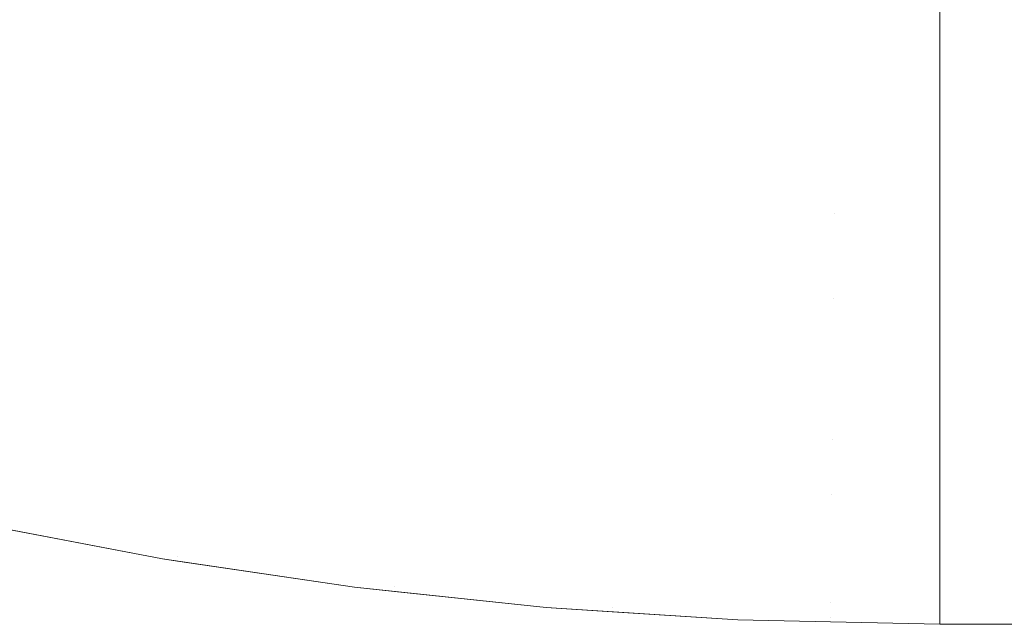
# Model space of a CAD drawing. Header units: centimetres. Extents: x -17.1 to 18.2, y 4.2 to 6.
# Tile 16 of 256: x -17.02903 to -17.0197, y 4.20021 to 4.20594. Entities that reach past the tile are written whole.
import ezdxf

# ---------------------------------------------------------------- set-up
doc = ezdxf.new("R2010")
doc.units = ezdxf.units.CM
doc.header["$LTSCALE"] = 2.54
doc.layers.add('Lucido design-1', color=7, linetype='Continuous')

# ---------------------------------------------------------------- blocks, each defined once
blk = doc.blocks.new('Gruppo-3-1')
at = {"color": 7, "linetype": 'Continuous', "lineweight": 9}
for points, invisible_edges in [([(-17.0291344, 4.2059155, -2276.2916647), (-17.0281618, 4.2057196, -2276.2916647), (-17.0280817, 4.2066842, -2276.2887813), (-17.0290443, 4.2068781, -2276.2887813)], 15), ([(-17.0290443, 4.2068781, -2276.9555586), (-17.0280817, 4.2066842, -2276.9555586), (-17.0281618, 4.2057196, -2276.9526752), (-17.0291344, 4.2059155, -2276.9526752)], 15), ([(-17.0271162, 4.2065128, -2276.2887813), (-17.0280817, 4.2066842, -2276.2887813), (-17.0281618, 4.2057196, -2276.2916647), (-17.0271864, 4.2055464, -2276.2916647)], 15), ([(-17.0271864, 4.2055464, -2276.9526752), (-17.0281618, 4.2057196, -2276.9526752), (-17.0280817, 4.2066842, -2276.9555586), (-17.0271162, 4.2065128, -2276.9555586)], 15), ([(-17.0271864, 4.2055464, -2276.2916647), (-17.0262085, 4.205396, -2276.2916647), (-17.0261483, 4.206364, -2276.2887813), (-17.0271162, 4.2065128, -2276.2887813)], 15), ([(-17.0271162, 4.2065128, -2276.9555586), (-17.0261483, 4.206364, -2276.9555586), (-17.0262085, 4.205396, -2276.9526752), (-17.0271864, 4.2055464, -2276.9526752)], 15), ([(-17.0251783, 4.2062379, -2276.2887813), (-17.0261483, 4.206364, -2276.2887813), (-17.0262085, 4.205396, -2276.2916647), (-17.0252285, 4.2052686, -2276.2916647)], 15), ([(-17.0252285, 4.2052686, -2276.9526752), (-17.0262085, 4.205396, -2276.9526752), (-17.0261483, 4.206364, -2276.9555586), (-17.0251783, 4.2062379, -2276.9555586)], 15), ([(-17.0252285, 4.2052686, -2276.2916647), (-17.0242467, 4.2051643, -2276.2916647), (-17.0242065, 4.2061346, -2276.2887813), (-17.0251783, 4.2062379, -2276.2887813)], 15), ([(-17.0251783, 4.2062379, -2276.9555586), (-17.0242065, 4.2061346, -2276.9555586), (-17.0242467, 4.2051643, -2276.9526752), (-17.0252285, 4.2052686, -2276.9526752)], 15), ([(-17.0212939, 4.2049901, -2276.2916647), (-17.0203085, 4.2048403, -2276.2920994), (-17.0203085, 4.2062427, -2276.287968), (-17.0212839, 4.2059622, -2276.2887813)], 13), ([(-17.0212839, 4.2059622, -2276.9555586), (-17.0203085, 4.2062427, -2276.956372), (-17.0203085, 4.2048403, -2276.9522405), (-17.0212939, 4.2049901, -2276.9526752)], 13), ([(-17.0203085, 4.2048403, -2276.2920994), (18.1472337, 4.2048403, -2276.2920994), (18.1472337, 4.2062427, -2276.287968), (-17.0203085, 4.2062427, -2276.287968)], 5), ([(18.1472337, 4.2048403, -2276.9522405), (-17.0203085, 4.2048403, -2276.9522405), (-17.0203085, 4.2062427, -2276.956372), (18.1472337, 4.2062427, -2276.956372)], 5), ([(-17.0232332, 4.2060542, -2276.2887813), (-17.0242065, 4.2061346, -2276.2887813), (-17.0242467, 4.2051643, -2276.2916647), (-17.0232634, 4.205083, -2276.2916647)], 15), ([(-17.0232634, 4.205083, -2276.9526752), (-17.0242467, 4.2051643, -2276.9526752), (-17.0242065, 4.2061346, -2276.9555586), (-17.0232332, 4.2060542, -2276.9555586)], 15), ([(-17.0232634, 4.205083, -2276.2916647), (-17.022279, 4.2050249, -2276.2916647), (-17.0222589, 4.2059967, -2276.2887813), (-17.0232332, 4.2060542, -2276.2887813)], 15), ([(-17.0232332, 4.2060542, -2276.9555586), (-17.0222589, 4.2059967, -2276.9555586), (-17.022279, 4.2050249, -2276.9526752), (-17.0232634, 4.205083, -2276.9526752)], 15), ([(-17.0212839, 4.2059622, -2276.2887813), (-17.0222589, 4.2059967, -2276.2887813), (-17.022279, 4.2050249, -2276.2916647), (-17.0212939, 4.2049901, -2276.2916647)], 15), ([(-17.0212939, 4.2049901, -2276.9526752), (-17.022279, 4.2050249, -2276.9526752), (-17.0222589, 4.2059967, -2276.9555586), (-17.0212839, 4.2059622, -2276.9555586)], 15), ([(-17.0292167, 4.2050361, -2276.2945904), (-17.0282351, 4.2048384, -2276.2945904), (-17.0281618, 4.2057196, -2276.2916647), (-17.0291344, 4.2059155, -2276.2916647)], 15), ([(-17.0291344, 4.2059155, -2276.9526752), (-17.0281618, 4.2057196, -2276.9526752), (-17.0282351, 4.2048384, -2276.9497496), (-17.0292167, 4.2050361, -2276.9497496)], 15), ([(-17.0271864, 4.2055464, -2276.2916647), (-17.0281618, 4.2057196, -2276.2916647), (-17.0282351, 4.2048384, -2276.2945904), (-17.0272506, 4.2046636, -2276.2945904)], 15), ([(-17.0272506, 4.2046636, -2276.9497496), (-17.0282351, 4.2048384, -2276.9497496), (-17.0281618, 4.2057196, -2276.9526752), (-17.0271864, 4.2055464, -2276.9526752)], 15), ([(-17.0272506, 4.2046636, -2276.2945904), (-17.0262636, 4.2045119, -2276.2945904), (-17.0262085, 4.205396, -2276.2916647), (-17.0271864, 4.2055464, -2276.2916647)], 15), ([(-17.0271864, 4.2055464, -2276.9526752), (-17.0262085, 4.205396, -2276.9526752), (-17.0262636, 4.2045119, -2276.9497496), (-17.0272506, 4.2046636, -2276.9497496)], 15), ([(-17.0252285, 4.2052686, -2276.2916647), (-17.0262085, 4.205396, -2276.2916647), (-17.0262636, 4.2045119, -2276.2945904), (-17.0252744, 4.2043833, -2276.2945904)], 15), ([(-17.0252744, 4.2043833, -2276.9497496), (-17.0262636, 4.2045119, -2276.9497496), (-17.0262085, 4.205396, -2276.9526752), (-17.0252285, 4.2052686, -2276.9526752)], 15), ([(-17.0252744, 4.2043833, -2276.2945904), (-17.0242834, 4.2042779, -2276.2945904), (-17.0242467, 4.2051643, -2276.2916647), (-17.0252285, 4.2052686, -2276.2916647)], 15), ([(-17.0252285, 4.2052686, -2276.9526752), (-17.0242467, 4.2051643, -2276.9526752), (-17.0242834, 4.2042779, -2276.9497496), (-17.0252744, 4.2043833, -2276.9497496)], 15), ([(-17.0232634, 4.205083, -2276.2916647), (-17.0242467, 4.2051643, -2276.2916647), (-17.0242834, 4.2042779, -2276.2945904), (-17.0232909, 4.2041959, -2276.2945904)], 15), ([(-17.0232909, 4.2041959, -2276.9497496), (-17.0242834, 4.2042779, -2276.9497496), (-17.0242467, 4.2051643, -2276.9526752), (-17.0232634, 4.205083, -2276.9526752)], 15), ([(-17.029291, 4.2042426, -2276.2975546), (-17.0283012, 4.2040432, -2276.2975546), (-17.0282351, 4.2048384, -2276.2945904), (-17.0292167, 4.2050361, -2276.2945904)], 15), ([(-17.0292167, 4.2050361, -2276.9497496), (-17.0282351, 4.2048384, -2276.9497496), (-17.0283012, 4.2040432, -2276.9467854), (-17.029291, 4.2042426, -2276.9467854)], 15), ([(-17.0232909, 4.2041959, -2276.2945904), (-17.0222974, 4.2041373, -2276.2945904), (-17.022279, 4.2050249, -2276.2916647), (-17.0232634, 4.205083, -2276.2916647)], 15), ([(-17.0232634, 4.205083, -2276.9526752), (-17.022279, 4.2050249, -2276.9526752), (-17.0222974, 4.2041373, -2276.9497496), (-17.0232909, 4.2041959, -2276.9497496)], 15), ([(-17.0212939, 4.2049901, -2276.2916647), (-17.022279, 4.2050249, -2276.2916647), (-17.0222974, 4.2041373, -2276.2945904), (-17.0213031, 4.2041021, -2276.2945904)], 15), ([(-17.0213031, 4.2041021, -2276.9497496), (-17.0222974, 4.2041373, -2276.9497496), (-17.022279, 4.2050249, -2276.9526752), (-17.0212939, 4.2049901, -2276.9526752)], 15), ([(-17.0203085, 4.2048403, -2276.2920994), (-17.0212939, 4.2049901, -2276.2916647), (-17.0213031, 4.2041021, -2276.2945904)], 11), ([(-17.0213031, 4.2041021, -2276.9497496), (-17.0212939, 4.2049901, -2276.9526752), (-17.0203085, 4.2048403, -2276.9522405)], 11), ([(-17.0272506, 4.2046636, -2276.2945904), (-17.0282351, 4.2048384, -2276.2945904), (-17.0283012, 4.2040432, -2276.2975546), (-17.0273085, 4.2038669, -2276.2975546)], 15), ([(-17.0273085, 4.2038669, -2276.9467854), (-17.0283012, 4.2040432, -2276.9467854), (-17.0282351, 4.2048384, -2276.9497496), (-17.0272506, 4.2046636, -2276.9497496)], 15), ([(-17.0213031, 4.2041021, -2276.2945904), (-17.0203085, 4.2036194, -2276.2962881), (-17.0203085, 4.2048403, -2276.2920994)], 9), ([(-17.0203085, 4.2048403, -2276.9522405), (-17.0203085, 4.2036194, -2276.9480519), (-17.0213031, 4.2041021, -2276.9497496)], 10), ([(-17.0203085, 4.2036194, -2276.2962881), (18.1472337, 4.2036194, -2276.2962881), (18.1472337, 4.2048403, -2276.2920994), (-17.0203085, 4.2048403, -2276.2920994)], 5), ([(18.1472337, 4.2036194, -2276.9480519), (-17.0203085, 4.2036194, -2276.9480519), (-17.0203085, 4.2048403, -2276.9522405), (18.1472337, 4.2048403, -2276.9522405)], 5), ([(-17.0273085, 4.2038669, -2276.2975546), (-17.0263132, 4.2037139, -2276.2975546), (-17.0262636, 4.2045119, -2276.2945904), (-17.0272506, 4.2046636, -2276.2945904)], 15), ([(-17.0272506, 4.2046636, -2276.9497496), (-17.0262636, 4.2045119, -2276.9497496), (-17.0263132, 4.2037139, -2276.9467854), (-17.0273085, 4.2038669, -2276.9467854)], 15), ([(-17.0252744, 4.2043833, -2276.2945904), (-17.0262636, 4.2045119, -2276.2945904), (-17.0263132, 4.2037139, -2276.2975546), (-17.0253158, 4.2035843, -2276.2975546)], 15), ([(-17.0253158, 4.2035843, -2276.9467854), (-17.0263132, 4.2037139, -2276.9467854), (-17.0262636, 4.2045119, -2276.9497496), (-17.0252744, 4.2043833, -2276.9497496)], 15), ([(-17.0253158, 4.2035843, -2276.2975546), (-17.0243165, 4.203478, -2276.2975546), (-17.0242834, 4.2042779, -2276.2945904), (-17.0252744, 4.2043833, -2276.2945904)], 15), ([(-17.0252744, 4.2043833, -2276.9497496), (-17.0242834, 4.2042779, -2276.9497496), (-17.0243165, 4.203478, -2276.9467854), (-17.0253158, 4.2035843, -2276.9467854)], 15), ([(-17.0232909, 4.2041959, -2276.2945904), (-17.0242834, 4.2042779, -2276.2945904), (-17.0243165, 4.203478, -2276.2975546), (-17.0233158, 4.2033954, -2276.2975546)], 15), ([(-17.0233158, 4.2033954, -2276.9467854), (-17.0243165, 4.203478, -2276.9467854), (-17.0242834, 4.2042779, -2276.9497496), (-17.0232909, 4.2041959, -2276.9497496)], 15), ([(-17.029357, 4.2035369, -2276.3005536), (-17.0283599, 4.2033361, -2276.3005536), (-17.0283012, 4.2040432, -2276.2975546), (-17.029291, 4.2042426, -2276.2975546)], 15), ([(-17.029291, 4.2042426, -2276.9467854), (-17.0283012, 4.2040432, -2276.9467854), (-17.0283599, 4.2033361, -2276.9437864), (-17.029357, 4.2035369, -2276.9437864)], 15), ([(-17.0233158, 4.2033954, -2276.2975546), (-17.022314, 4.2033362, -2276.2975546), (-17.0222974, 4.2041373, -2276.2945904), (-17.0232909, 4.2041959, -2276.2945904)], 15), ([(-17.0232909, 4.2041959, -2276.9497496), (-17.0222974, 4.2041373, -2276.9497496), (-17.022314, 4.2033362, -2276.9467854), (-17.0233158, 4.2033954, -2276.9467854)], 15), ([(-17.0213031, 4.2041021, -2276.2945904), (-17.0222974, 4.2041373, -2276.2945904), (-17.022314, 4.2033362, -2276.2975546), (-17.0213114, 4.2033008, -2276.2975546)], 15), ([(-17.0213114, 4.2033008, -2276.9467854), (-17.022314, 4.2033362, -2276.9467854), (-17.0222974, 4.2041373, -2276.9497496), (-17.0213031, 4.2041021, -2276.9497496)], 15), ([(-17.0213114, 4.2033008, -2276.2975546), (-17.0203085, 4.2036194, -2276.2962881), (-17.0213031, 4.2041021, -2276.2945904)], 11), ([(-17.0213031, 4.2041021, -2276.9497496), (-17.0203085, 4.2036194, -2276.9480519), (-17.0213114, 4.2033008, -2276.9467854)], 11), ([(-17.0273085, 4.2038669, -2276.2975546), (-17.0283012, 4.2040432, -2276.2975546), (-17.0283599, 4.2033361, -2276.3005536), (-17.0273599, 4.2031586, -2276.3005536)], 15), ([(-17.0273599, 4.2031586, -2276.9437864), (-17.0283599, 4.2033361, -2276.9437864), (-17.0283012, 4.2040432, -2276.9467854), (-17.0273085, 4.2038669, -2276.9467854)], 15), ([(-17.0273599, 4.2031586, -2276.3005536), (-17.0263574, 4.2030044, -2276.3005536), (-17.0263132, 4.2037139, -2276.2975546), (-17.0273085, 4.2038669, -2276.2975546)], 15), ([(-17.0273085, 4.2038669, -2276.9467854), (-17.0263132, 4.2037139, -2276.9467854), (-17.0263574, 4.2030044, -2276.9437864), (-17.0273599, 4.2031586, -2276.9437864)], 15), ([(-17.0253158, 4.2035843, -2276.2975546), (-17.0263132, 4.2037139, -2276.2975546), (-17.0263574, 4.2030044, -2276.3005536), (-17.0253526, 4.2028738, -2276.3005536)], 15), ([(-17.0253526, 4.2028738, -2276.9437864), (-17.0263574, 4.2030044, -2276.9437864), (-17.0263132, 4.2037139, -2276.9467854), (-17.0253158, 4.2035843, -2276.9467854)], 15), ([(-17.0294146, 4.2029213, -2276.3035833), (-17.0284112, 4.2027192, -2276.3035833), (-17.0283599, 4.2033361, -2276.3005536), (-17.029357, 4.2035369, -2276.3005536)], 15), ([(-17.029357, 4.2035369, -2276.9437864), (-17.0283599, 4.2033361, -2276.9437864), (-17.0284112, 4.2027192, -2276.9407566), (-17.0294146, 4.2029213, -2276.9407566)], 15), ([(-17.0253526, 4.2028738, -2276.3005536), (-17.024346, 4.2027668, -2276.3005536), (-17.0243165, 4.203478, -2276.2975546), (-17.0253158, 4.2035843, -2276.2975546)], 15), ([(-17.0253158, 4.2035843, -2276.9467854), (-17.0243165, 4.203478, -2276.9467854), (-17.024346, 4.2027668, -2276.9437864), (-17.0253526, 4.2028738, -2276.9437864)], 15), ([(-17.0203085, 4.2025824, -2276.300526), (-17.0203085, 4.2036194, -2276.2962881), (-17.0213114, 4.2033008, -2276.2975546)], 10), ([(-17.0213114, 4.2033008, -2276.9467854), (-17.0203085, 4.2036194, -2276.9480519), (-17.0203085, 4.2025824, -2276.9438139)], 9), ([(-17.0203085, 4.2025824, -2276.300526), (18.1472337, 4.2025824, -2276.300526), (18.1472337, 4.2036194, -2276.2962881), (-17.0203085, 4.2036194, -2276.2962881)], 5), ([(18.1472337, 4.2025824, -2276.9438139), (-17.0203085, 4.2025824, -2276.9438139), (-17.0203085, 4.2036194, -2276.9480519), (18.1472337, 4.2036194, -2276.9480519)], 5), ([(-17.0233158, 4.2033954, -2276.2975546), (-17.0243165, 4.203478, -2276.2975546), (-17.024346, 4.2027668, -2276.3005536), (-17.0233379, 4.2026835, -2276.3005536)], 15), ([(-17.0233379, 4.2026835, -2276.9437864), (-17.024346, 4.2027668, -2276.9437864), (-17.0243165, 4.203478, -2276.9467854), (-17.0233158, 4.2033954, -2276.9467854)], 15), ([(-17.0233379, 4.2026835, -2276.3005536), (-17.0223287, 4.202624, -2276.3005536), (-17.022314, 4.2033362, -2276.2975546), (-17.0233158, 4.2033954, -2276.2975546)], 15), ([(-17.0233158, 4.2033954, -2276.9467854), (-17.022314, 4.2033362, -2276.9467854), (-17.0223287, 4.202624, -2276.9437864), (-17.0233379, 4.2026835, -2276.9437864)], 15), ([(-17.0273599, 4.2031586, -2276.3005536), (-17.0283599, 4.2033361, -2276.3005536), (-17.0284112, 4.2027192, -2276.3035833), (-17.0274048, 4.2025405, -2276.3035833)], 15), ([(-17.0274048, 4.2025405, -2276.9407566), (-17.0284112, 4.2027192, -2276.9407566), (-17.0283599, 4.2033361, -2276.9437864), (-17.0273599, 4.2031586, -2276.9437864)], 15), ([(-17.0213114, 4.2033008, -2276.2975546), (-17.022314, 4.2033362, -2276.2975546), (-17.0223287, 4.202624, -2276.3005536), (-17.0213188, 4.2025882, -2276.3005536)], 15), ([(-17.0213188, 4.2025882, -2276.9437864), (-17.0223287, 4.202624, -2276.9437864), (-17.022314, 4.2033362, -2276.9467854), (-17.0213114, 4.2033008, -2276.9467854)], 15), ([(-17.0213114, 4.2033008, -2276.2975546), (-17.0213188, 4.2025882, -2276.3005536), (-17.0203085, 4.2025824, -2276.300526)], 11), ([(-17.0203085, 4.2025824, -2276.9438139), (-17.0213188, 4.2025882, -2276.9437864), (-17.0213114, 4.2033008, -2276.9467854)], 11), ([(-17.0274048, 4.2025405, -2276.3035833), (-17.0263959, 4.2023854, -2276.3035833), (-17.0263574, 4.2030044, -2276.3005536), (-17.0273599, 4.2031586, -2276.3005536)], 15), ([(-17.0273599, 4.2031586, -2276.9437864), (-17.0263574, 4.2030044, -2276.9437864), (-17.0263959, 4.2023854, -2276.9407566), (-17.0274048, 4.2025405, -2276.9407566)], 15), ([(-17.0253526, 4.2028738, -2276.3005536), (-17.0263574, 4.2030044, -2276.3005536), (-17.0263959, 4.2023854, -2276.3035833), (-17.0253847, 4.2022539, -2276.3035833)], 15), ([(-17.0253847, 4.2022539, -2276.9407566), (-17.0263959, 4.2023854, -2276.9407566), (-17.0263574, 4.2030044, -2276.9437864), (-17.0253526, 4.2028738, -2276.9437864)], 15), ([(-17.0294637, 4.2023973, -2276.3066398), (-17.0284548, 4.2021941, -2276.3066398), (-17.0284112, 4.2027192, -2276.3035833), (-17.0294146, 4.2029213, -2276.3035833)], 15), ([(-17.0294146, 4.2029213, -2276.9407566), (-17.0284112, 4.2027192, -2276.9407566), (-17.0284548, 4.2021941, -2276.9377002), (-17.0294637, 4.2023973, -2276.9377002)], 15), ([(-17.0253847, 4.2022539, -2276.3035833), (-17.0243717, 4.2021462, -2276.3035833), (-17.024346, 4.2027668, -2276.3005536), (-17.0253526, 4.2028738, -2276.3005536)], 15), ([(-17.0253526, 4.2028738, -2276.9437864), (-17.024346, 4.2027668, -2276.9437864), (-17.0243717, 4.2021462, -2276.9407566), (-17.0253847, 4.2022539, -2276.9407566)], 15), ([(-17.0274048, 4.2025405, -2276.3035833), (-17.0284112, 4.2027192, -2276.3035833), (-17.0284548, 4.2021941, -2276.3066398), (-17.0274431, 4.2020144, -2276.3066398)], 15), ([(-17.0274431, 4.2020144, -2276.9377002), (-17.0284548, 4.2021941, -2276.9377002), (-17.0284112, 4.2027192, -2276.9407566), (-17.0274048, 4.2025405, -2276.9407566)], 15), ([(-17.0233379, 4.2026835, -2276.3005536), (-17.024346, 4.2027668, -2276.3005536), (-17.0243717, 4.2021462, -2276.3035833), (-17.0233572, 4.2020624, -2276.3035833)], 15), ([(-17.0233572, 4.2020624, -2276.9407566), (-17.0243717, 4.2021462, -2276.9407566), (-17.024346, 4.2027668, -2276.9437864), (-17.0233379, 4.2026835, -2276.9437864)], 15), ([(-17.0233572, 4.2020624, -2276.3035833), (-17.0223416, 4.2020025, -2276.3035833), (-17.0223287, 4.202624, -2276.3005536), (-17.0233379, 4.2026835, -2276.3005536)], 15), ([(-17.0233379, 4.2026835, -2276.9437864), (-17.0223287, 4.202624, -2276.9437864), (-17.0223416, 4.2020025, -2276.9407566), (-17.0233572, 4.2020624, -2276.9407566)], 15), ([(-17.0213188, 4.2025882, -2276.3005536), (-17.0223287, 4.202624, -2276.3005536), (-17.0223416, 4.2020025, -2276.3035833), (-17.0213252, 4.2019665, -2276.3035833)], 15), ([(-17.0213252, 4.2019665, -2276.9407566), (-17.0223416, 4.2020025, -2276.9407566), (-17.0223287, 4.202624, -2276.9437864), (-17.0213188, 4.2025882, -2276.9437864)], 15), ([(-17.0274431, 4.2020144, -2276.3066398), (-17.0264287, 4.2018585, -2276.3066398), (-17.0263959, 4.2023854, -2276.3035833), (-17.0274048, 4.2025405, -2276.3035833)], 15), ([(-17.0274048, 4.2025405, -2276.9407566), (-17.0263959, 4.2023854, -2276.9407566), (-17.0264287, 4.2018585, -2276.9377002), (-17.0274431, 4.2020144, -2276.9377002)], 15), ([(-17.0203085, 4.2025824, -2276.300526), (-17.0213188, 4.2025882, -2276.3005536), (-17.0213252, 4.2019665, -2276.3035833)], 11), ([(-17.0213252, 4.2019665, -2276.9407566), (-17.0213188, 4.2025882, -2276.9437864), (-17.0203085, 4.2025824, -2276.9438139)], 11), ([(-17.0213252, 4.2019665, -2276.3035833), (-17.0203085, 4.2017312, -2276.3048052), (-17.0203085, 4.2025824, -2276.300526)], 9), ([(-17.0203085, 4.2025824, -2276.9438139), (-17.0203085, 4.2017312, -2276.9395348), (-17.0213252, 4.2019665, -2276.9407566)], 10), ([(-17.0203085, 4.2017312, -2276.3048052), (18.1472337, 4.2017312, -2276.3048052), (18.1472337, 4.2025824, -2276.300526), (-17.0203085, 4.2025824, -2276.300526)], 5), ([(18.1472337, 4.2017312, -2276.9395348), (-17.0203085, 4.2017312, -2276.9395348), (-17.0203085, 4.2025824, -2276.9438139), (18.1472337, 4.2025824, -2276.9438139)], 5), ([(-17.029504, 4.2019665, -2276.3097186), (-17.0284907, 4.2017624, -2276.3097186), (-17.0284548, 4.2021941, -2276.3066398), (-17.0294637, 4.2023973, -2276.3066398)], 15), ([(-17.0294637, 4.2023973, -2276.9377002), (-17.0284548, 4.2021941, -2276.9377002), (-17.0284907, 4.2017624, -2276.9346213), (-17.029504, 4.2019665, -2276.9346213)], 15), ([(-17.0253847, 4.2022539, -2276.3035833), (-17.0263959, 4.2023854, -2276.3035833), (-17.0264287, 4.2018585, -2276.3066398), (-17.0254121, 4.2017263, -2276.3066398)], 15), ([(-17.0254121, 4.2017263, -2276.9377002), (-17.0264287, 4.2018585, -2276.9377002), (-17.0263959, 4.2023854, -2276.9407566), (-17.0253847, 4.2022539, -2276.9407566)], 15), ([(-17.0254121, 4.2017263, -2276.3066398), (-17.0243936, 4.2016181, -2276.3066398), (-17.0243717, 4.2021462, -2276.3035833), (-17.0253847, 4.2022539, -2276.3035833)], 15), ([(-17.0253847, 4.2022539, -2276.9407566), (-17.0243717, 4.2021462, -2276.9407566), (-17.0243936, 4.2016181, -2276.9377002), (-17.0254121, 4.2017263, -2276.9377002)], 15), ([(-17.0274431, 4.2020144, -2276.3066398), (-17.0284548, 4.2021941, -2276.3066398), (-17.0284907, 4.2017624, -2276.3097186), (-17.0274745, 4.2015819, -2276.3097186)], 15), ([(-17.0274745, 4.2015819, -2276.9346213), (-17.0284907, 4.2017624, -2276.9346213), (-17.0284548, 4.2021941, -2276.9377002), (-17.0274431, 4.2020144, -2276.9377002)], 15), ([(-17.0233572, 4.2020624, -2276.3035833), (-17.0243717, 4.2021462, -2276.3035833), (-17.0243936, 4.2016181, -2276.3066398), (-17.0233736, 4.2015338, -2276.3066398)], 15), ([(-17.0233736, 4.2015338, -2276.9377002), (-17.0243936, 4.2016181, -2276.9377002), (-17.0243717, 4.2021462, -2276.9407566), (-17.0233572, 4.2020624, -2276.9407566)], 15), ([(-17.0233736, 4.2015338, -2276.3066398), (-17.0223525, 4.2014735, -2276.3066398), (-17.0223416, 4.2020025, -2276.3035833), (-17.0233572, 4.2020624, -2276.3035833)], 15), ([(-17.0233572, 4.2020624, -2276.9407566), (-17.0223416, 4.2020025, -2276.9407566), (-17.0223525, 4.2014735, -2276.9377002), (-17.0233736, 4.2015338, -2276.9377002)], 15), ([(-17.0295355, 4.2016301, -2276.3128155), (-17.0285187, 4.2014253, -2276.3128155), (-17.0284907, 4.2017624, -2276.3097186), (-17.029504, 4.2019665, -2276.3097186)], 15), ([(-17.029504, 4.2019665, -2276.9346213), (-17.0284907, 4.2017624, -2276.9346213), (-17.0285187, 4.2014253, -2276.9315244), (-17.0295355, 4.2016301, -2276.9315244)], 15), ([(-17.0274745, 4.2015819, -2276.3097186), (-17.0264556, 4.2014253, -2276.3097186), (-17.0264287, 4.2018585, -2276.3066398), (-17.0274431, 4.2020144, -2276.3066398)], 15), ([(-17.0274431, 4.2020144, -2276.9377002), (-17.0264287, 4.2018585, -2276.9377002), (-17.0264556, 4.2014253, -2276.9346213), (-17.0274745, 4.2015819, -2276.9346213)], 15), ([(-17.0213252, 4.2019665, -2276.3035833), (-17.0223416, 4.2020025, -2276.3035833), (-17.0223525, 4.2014735, -2276.3066398), (-17.0213307, 4.2014374, -2276.3066398)], 15), ([(-17.0213307, 4.2014374, -2276.9377002), (-17.0223525, 4.2014735, -2276.9377002), (-17.0223416, 4.2020025, -2276.9407566), (-17.0213252, 4.2019665, -2276.9407566)], 15), ([(-17.0213307, 4.2014374, -2276.3066398), (-17.0203085, 4.2017312, -2276.3048052), (-17.0213252, 4.2019665, -2276.3035833)], 11), ([(-17.0213252, 4.2019665, -2276.9407566), (-17.0203085, 4.2017312, -2276.9395348), (-17.0213307, 4.2014374, -2276.9377002)], 11), ([(-17.0254121, 4.2017263, -2276.3066398), (-17.0264287, 4.2018585, -2276.3066398), (-17.0264556, 4.2014253, -2276.3097186), (-17.0254345, 4.2012926, -2276.3097186)], 15), ([(-17.0254345, 4.2012926, -2276.9346213), (-17.0264556, 4.2014253, -2276.9346213), (-17.0264287, 4.2018585, -2276.9377002), (-17.0254121, 4.2017263, -2276.9377002)], 15), ([(-17.0274745, 4.2015819, -2276.3097186), (-17.0284907, 4.2017624, -2276.3097186), (-17.0285187, 4.2014253, -2276.3128155), (-17.027499, 4.2012442, -2276.3128155)], 15), ([(-17.027499, 4.2012442, -2276.9315244), (-17.0285187, 4.2014253, -2276.9315244), (-17.0284907, 4.2017624, -2276.9346213), (-17.0274745, 4.2015819, -2276.9346213)], 15), ([(-17.0254345, 4.2012926, -2276.3097186), (-17.0244116, 4.2011838, -2276.3097186), (-17.0243936, 4.2016181, -2276.3066398), (-17.0254121, 4.2017263, -2276.3066398)], 15), ([(-17.0254121, 4.2017263, -2276.9377002), (-17.0243936, 4.2016181, -2276.9377002), (-17.0244116, 4.2011838, -2276.9346213), (-17.0254345, 4.2012926, -2276.9346213)], 15), ([(-17.0203085, 4.2010675, -2276.3091174), (-17.0203085, 4.2017312, -2276.3048052), (-17.0213307, 4.2014374, -2276.3066398)], 10), ([(-17.0213307, 4.2014374, -2276.9377002), (-17.0203085, 4.2017312, -2276.9395348), (-17.0203085, 4.2010675, -2276.9352226)], 9), ([(-17.0203085, 4.2010675, -2276.3091174), (18.1472337, 4.2010675, -2276.3091174), (18.1472337, 4.2017312, -2276.3048052), (-17.0203085, 4.2017312, -2276.3048052)], 5), ([(18.1472337, 4.2010675, -2276.9352226), (-17.0203085, 4.2010675, -2276.9352226), (-17.0203085, 4.2017312, -2276.9395348), (18.1472337, 4.2017312, -2276.9395348)], 5), ([(-17.029558, 4.2013891, -2276.3159261), (-17.0285388, 4.2011838, -2276.3159261), (-17.0285187, 4.2014253, -2276.3128155), (-17.0295355, 4.2016301, -2276.3128155)], 15), ([(-17.0295355, 4.2016301, -2276.9315244), (-17.0285187, 4.2014253, -2276.9315244), (-17.0285388, 4.2011838, -2276.9284139), (-17.029558, 4.2013891, -2276.9284139)], 15), ([(-17.027499, 4.2012442, -2276.3128155), (-17.0264767, 4.2010871, -2276.3128155), (-17.0264556, 4.2014253, -2276.3097186), (-17.0274745, 4.2015819, -2276.3097186)], 15), ([(-17.0274745, 4.2015819, -2276.9346213), (-17.0264556, 4.2014253, -2276.9346213), (-17.0264767, 4.2010871, -2276.9315244), (-17.027499, 4.2012442, -2276.9315244)], 15), ([(-17.0233736, 4.2015338, -2276.3066398), (-17.0243936, 4.2016181, -2276.3066398), (-17.0244116, 4.2011838, -2276.3097186), (-17.0233871, 4.2010992, -2276.3097186)], 15), ([(-17.0233871, 4.2010992, -2276.9346213), (-17.0244116, 4.2011838, -2276.9346213), (-17.0243936, 4.2016181, -2276.9377002), (-17.0233736, 4.2015338, -2276.9377002)], 15), ([(-17.0233871, 4.2010992, -2276.3097186), (-17.0223615, 4.2010387, -2276.3097186), (-17.0223525, 4.2014735, -2276.3066398), (-17.0233736, 4.2015338, -2276.3066398)], 15), ([(-17.0233736, 4.2015338, -2276.9377002), (-17.0223525, 4.2014735, -2276.9377002), (-17.0223615, 4.2010387, -2276.9346213), (-17.0233871, 4.2010992, -2276.9346213)], 15), ([(-17.0295716, 4.2012442, -2276.3190457), (-17.0285509, 4.2010387, -2276.3190457), (-17.0285388, 4.2011838, -2276.3159261), (-17.029558, 4.2013891, -2276.3159261)], 15), ([(-17.029558, 4.2013891, -2276.9284139), (-17.0285388, 4.2011838, -2276.9284139), (-17.0285509, 4.2010387, -2276.9252942), (-17.0295716, 4.2012442, -2276.9252942)], 15), ([(-17.027499, 4.2012442, -2276.3128155), (-17.0285187, 4.2014253, -2276.3128155), (-17.0285388, 4.2011838, -2276.3159261), (-17.0275166, 4.2010023, -2276.3159261)], 15), ([(-17.0275166, 4.2010023, -2276.9284139), (-17.0285388, 4.2011838, -2276.9284139), (-17.0285187, 4.2014253, -2276.9315244), (-17.027499, 4.2012442, -2276.9315244)], 15), ([(-17.0254345, 4.2012926, -2276.3097186), (-17.0264556, 4.2014253, -2276.3097186), (-17.0264767, 4.2010871, -2276.3128155), (-17.0254521, 4.2009539, -2276.3128155)], 15), ([(-17.0254521, 4.2009539, -2276.9315244), (-17.0264767, 4.2010871, -2276.9315244), (-17.0264556, 4.2014253, -2276.9346213), (-17.0254345, 4.2012926, -2276.9346213)], 15), ([(-17.0213307, 4.2014374, -2276.3066398), (-17.0223525, 4.2014735, -2276.3066398), (-17.0223615, 4.2010387, -2276.3097186), (-17.0213352, 4.2010023, -2276.3097186)], 15), ([(-17.0213352, 4.2010023, -2276.9346213), (-17.0223615, 4.2010387, -2276.9346213), (-17.0223525, 4.2014735, -2276.9377002), (-17.0213307, 4.2014374, -2276.9377002)], 15), ([(-17.0213307, 4.2014374, -2276.3066398), (-17.0213352, 4.2010023, -2276.3097186), (-17.0203085, 4.2010675, -2276.3091174)], 11), ([(-17.0203085, 4.2010675, -2276.9352226), (-17.0213352, 4.2010023, -2276.9346213), (-17.0213307, 4.2014374, -2276.9377002)], 11), ([(-17.0254521, 4.2009539, -2276.3128155), (-17.0244256, 4.2008448, -2276.3128155), (-17.0244116, 4.2011838, -2276.3097186), (-17.0254345, 4.2012926, -2276.3097186)], 15), ([(-17.0254345, 4.2012926, -2276.9346213), (-17.0244116, 4.2011838, -2276.9346213), (-17.0244256, 4.2008448, -2276.9315244), (-17.0254521, 4.2009539, -2276.9315244)], 15), ([(-17.0294961, 4.2011789, -2276.32217), (-17.0276731, 4.2008322, -2276.32217), (-17.0285509, 4.2010387, -2276.3190457), (-17.0295716, 4.2012442, -2276.3190457)], 14), ([(-17.0295716, 4.2012442, -2276.9252942), (-17.0285509, 4.2010387, -2276.9252942), (-17.0276731, 4.2008322, -2276.92217), (-17.0294961, 4.2011789, -2276.92217)], 11), ([(-17.0275166, 4.2010023, -2276.3159261), (-17.0264918, 4.2008448, -2276.3159261), (-17.0264767, 4.2010871, -2276.3128155), (-17.027499, 4.2012442, -2276.3128155)], 15), ([(-17.027499, 4.2012442, -2276.9315244), (-17.0264767, 4.2010871, -2276.9315244), (-17.0264918, 4.2008448, -2276.9284139), (-17.0275166, 4.2010023, -2276.9284139)], 15), ([(-17.0276731, 4.2008322, -2276.92217), (-17.0276731, 4.2008322, -2276.32217), (-17.0294961, 4.2011789, -2276.32217), (-17.0294961, 4.2011789, -2276.92217)], 5), ([(-17.0275166, 4.2010023, -2276.3159261), (-17.0285388, 4.2011838, -2276.3159261), (-17.0285509, 4.2010387, -2276.3190457), (-17.0275272, 4.2008569, -2276.3190457)], 15), ([(-17.0275272, 4.2008569, -2276.9252942), (-17.0285509, 4.2010387, -2276.9252942), (-17.0285388, 4.2011838, -2276.9284139), (-17.0275166, 4.2010023, -2276.9284139)], 15), ([(-17.0233871, 4.2010992, -2276.3097186), (-17.0244116, 4.2011838, -2276.3097186), (-17.0244256, 4.2008448, -2276.3128155), (-17.0233977, 4.2007598, -2276.3128155)], 15), ([(-17.0233977, 4.2007598, -2276.9315244), (-17.0244256, 4.2008448, -2276.9315244), (-17.0244116, 4.2011838, -2276.9346213), (-17.0233871, 4.2010992, -2276.9346213)], 15), ([(-17.0275272, 4.2008569, -2276.3190457), (-17.0285509, 4.2010387, -2276.3190457), (-17.0276731, 4.2008322, -2276.32217), (-17.0275303, 4.2008111, -2276.32217)], 11), ([(-17.0276731, 4.2008322, -2276.92217), (-17.0285509, 4.2010387, -2276.9252942), (-17.0275272, 4.2008569, -2276.9252942)], 11), ([(-17.0254521, 4.2009539, -2276.3128155), (-17.0264767, 4.2010871, -2276.3128155), (-17.0264918, 4.2008448, -2276.3159261), (-17.0254647, 4.2007112, -2276.3159261)], 15), ([(-17.0254647, 4.2007112, -2276.9284139), (-17.0264918, 4.2008448, -2276.9284139), (-17.0264767, 4.2010871, -2276.9315244), (-17.0254521, 4.2009539, -2276.9315244)], 15), ([(-17.0233977, 4.2007598, -2276.3128155), (-17.0223686, 4.2006991, -2276.3128155), (-17.0223615, 4.2010387, -2276.3097186), (-17.0233871, 4.2010992, -2276.3097186)], 15), ([(-17.0233871, 4.2010992, -2276.9346213), (-17.0223615, 4.2010387, -2276.9346213), (-17.0223686, 4.2006991, -2276.9315244), (-17.0233977, 4.2007598, -2276.9315244)], 15), ([(-17.0213352, 4.2010023, -2276.3097186), (-17.0223615, 4.2010387, -2276.3097186), (-17.0223686, 4.2006991, -2276.3128155), (-17.0213387, 4.2006626, -2276.3128155)], 15), ([(-17.0213387, 4.2006626, -2276.9315244), (-17.0223686, 4.2006991, -2276.9315244), (-17.0223615, 4.2010387, -2276.9346213), (-17.0213352, 4.2010023, -2276.9346213)], 15), ([(-17.0213387, 4.2006626, -2276.3128155), (-17.0203085, 4.2005925, -2276.3134544), (-17.0203085, 4.2010675, -2276.3091174), (-17.0213352, 4.2010023, -2276.3097186)], 13), ([(-17.0213352, 4.2010023, -2276.9346213), (-17.0203085, 4.2010675, -2276.9352226), (-17.0203085, 4.2005925, -2276.9308855), (-17.0213387, 4.2006626, -2276.9315244)], 13), ([(-17.0203085, 4.2005925, -2276.3134544), (18.1472337, 4.2005925, -2276.3134544), (18.1472337, 4.2010675, -2276.3091174), (-17.0203085, 4.2010675, -2276.3091174)], 5), ([(18.1472337, 4.2005925, -2276.9308855), (-17.0203085, 4.2005925, -2276.9308855), (-17.0203085, 4.2010675, -2276.9352226), (18.1472337, 4.2010675, -2276.9352226)], 5), ([(-17.0275272, 4.2008569, -2276.3190457), (-17.0265008, 4.2006991, -2276.3190457), (-17.0264918, 4.2008448, -2276.3159261), (-17.0275166, 4.2010023, -2276.3159261)], 15), ([(-17.0275166, 4.2010023, -2276.9284139), (-17.0264918, 4.2008448, -2276.9284139), (-17.0265008, 4.2006991, -2276.9252942), (-17.0275272, 4.2008569, -2276.9252942)], 15), ([(-17.0254647, 4.2007112, -2276.3159261), (-17.0244357, 4.2006019, -2276.3159261), (-17.0244256, 4.2008448, -2276.3128155), (-17.0254521, 4.2009539, -2276.3128155)], 15), ([(-17.0254521, 4.2009539, -2276.9315244), (-17.0244256, 4.2008448, -2276.9315244), (-17.0244357, 4.2006019, -2276.9284139), (-17.0254647, 4.2007112, -2276.9284139)], 15), ([(-17.0275272, 4.2008569, -2276.9252942), (-17.0265008, 4.2006991, -2276.9252942), (-17.0258543, 4.2005632, -2276.92217), (-17.0276731, 4.2008322, -2276.92217)], 11), ([(-17.0276731, 4.2008322, -2276.92217), (-17.0258543, 4.2005632, -2276.92217), (-17.0258543, 4.2005632, -2276.32217), (-17.0275303, 4.2008111, -2276.32217)], 10), ([(-17.0275303, 4.2008111, -2276.32217), (-17.0276731, 4.2008322, -2276.32217), (-17.0276731, 4.2008322, -2276.92217)], 10), ([(-17.0275303, 4.2008111, -2276.32217), (-17.0258543, 4.2005632, -2276.32217), (-17.0265008, 4.2006991, -2276.3190457), (-17.0275272, 4.2008569, -2276.3190457)], 14), ([(-17.0254647, 4.2007112, -2276.3159261), (-17.0264918, 4.2008448, -2276.3159261), (-17.0265008, 4.2006991, -2276.3190457), (-17.0254722, 4.2005654, -2276.3190457)], 15), ([(-17.0254722, 4.2005654, -2276.9252942), (-17.0265008, 4.2006991, -2276.9252942), (-17.0264918, 4.2008448, -2276.9284139), (-17.0254647, 4.2007112, -2276.9284139)], 15), ([(-17.0233977, 4.2007598, -2276.3128155), (-17.0244256, 4.2008448, -2276.3128155), (-17.0244357, 4.2006019, -2276.3159261), (-17.0234052, 4.2005167, -2276.3159261)], 15), ([(-17.0234052, 4.2005167, -2276.9284139), (-17.0244357, 4.2006019, -2276.9284139), (-17.0244256, 4.2008448, -2276.9315244), (-17.0233977, 4.2007598, -2276.9315244)], 15), ([(-17.0234052, 4.2005167, -2276.3159261), (-17.0223736, 4.2004558, -2276.3159261), (-17.0223686, 4.2006991, -2276.3128155), (-17.0233977, 4.2007598, -2276.3128155)], 15), ([(-17.0233977, 4.2007598, -2276.9315244), (-17.0223686, 4.2006991, -2276.9315244), (-17.0223736, 4.2004558, -2276.9284139), (-17.0234052, 4.2005167, -2276.9284139)], 15), ([(-17.0254722, 4.2005654, -2276.3190457), (-17.0265008, 4.2006991, -2276.3190457), (-17.0258543, 4.2005632, -2276.32217), (-17.0254741, 4.2005229, -2276.32217)], 11), ([(-17.0258543, 4.2005632, -2276.92217), (-17.0265008, 4.2006991, -2276.9252942), (-17.0254722, 4.2005654, -2276.9252942)], 11), ([(-17.0254722, 4.2005654, -2276.3190457), (-17.0244417, 4.2004558, -2276.3190457), (-17.0244357, 4.2006019, -2276.3159261), (-17.0254647, 4.2007112, -2276.3159261)], 15), ([(-17.0254647, 4.2007112, -2276.9284139), (-17.0244357, 4.2006019, -2276.9284139), (-17.0244417, 4.2004558, -2276.9252942), (-17.0254722, 4.2005654, -2276.9252942)], 15), ([(-17.0213387, 4.2006626, -2276.3128155), (-17.0223686, 4.2006991, -2276.3128155), (-17.0223736, 4.2004558, -2276.3159261), (-17.0213412, 4.2004193, -2276.3159261)], 15), ([(-17.0213412, 4.2004193, -2276.9284139), (-17.0223736, 4.2004558, -2276.9284139), (-17.0223686, 4.2006991, -2276.9315244), (-17.0213387, 4.2006626, -2276.9315244)], 15), ([(-17.0203085, 4.2005925, -2276.3134544), (-17.0213387, 4.2006626, -2276.3128155), (-17.0213412, 4.2004193, -2276.3159261)], 11), ([(-17.0213412, 4.2004193, -2276.9284139), (-17.0213387, 4.2006626, -2276.9315244), (-17.0203085, 4.2005925, -2276.9308855)], 11), ([(-17.0254722, 4.2005654, -2276.9252942), (-17.0244417, 4.2004558, -2276.9252942), (-17.0240377, 4.2003707, -2276.92217), (-17.0258543, 4.2005632, -2276.92217)], 11), ([(-17.0258543, 4.2005632, -2276.92217), (-17.0240377, 4.2003707, -2276.92217), (-17.0240377, 4.2003707, -2276.32217), (-17.0254741, 4.2005229, -2276.32217)], 10), ([(-17.0254741, 4.2005229, -2276.32217), (-17.0258543, 4.2005632, -2276.32217), (-17.0258543, 4.2005632, -2276.92217)], 10), ([(-17.0254741, 4.2005229, -2276.32217), (-17.0240377, 4.2003707, -2276.32217), (-17.0244417, 4.2004558, -2276.3190457), (-17.0254722, 4.2005654, -2276.3190457)], 14), ([(-17.0234052, 4.2005167, -2276.3159261), (-17.0244357, 4.2006019, -2276.3159261), (-17.0244417, 4.2004558, -2276.3190457), (-17.0234098, 4.2003706, -2276.3190457)], 15), ([(-17.0234098, 4.2003706, -2276.9252942), (-17.0244417, 4.2004558, -2276.9252942), (-17.0244357, 4.2006019, -2276.9284139), (-17.0234052, 4.2005167, -2276.9284139)], 15), ([(-17.0213412, 4.2004193, -2276.3159261), (-17.0203085, 4.2003072, -2276.317808), (-17.0203085, 4.2005925, -2276.3134544)], 9), ([(-17.0203085, 4.2005925, -2276.9308855), (-17.0203085, 4.2003072, -2276.9265319), (-17.0213412, 4.2004193, -2276.9284139)], 10), ([(-17.0203085, 4.2003072, -2276.317808), (18.1472337, 4.2003072, -2276.317808), (18.1472337, 4.2005925, -2276.3134544), (-17.0203085, 4.2005925, -2276.3134544)], 5), ([(18.1472337, 4.2003072, -2276.9265319), (-17.0203085, 4.2003072, -2276.9265319), (-17.0203085, 4.2005925, -2276.9308855), (18.1472337, 4.2005925, -2276.9308855)], 5), ([(-17.0234098, 4.2003706, -2276.3190457), (-17.0244417, 4.2004558, -2276.3190457), (-17.0240377, 4.2003707, -2276.32217), (-17.0234107, 4.2003303, -2276.32217)], 11), ([(-17.0240377, 4.2003707, -2276.92217), (-17.0244417, 4.2004558, -2276.9252942), (-17.0234098, 4.2003706, -2276.9252942)], 11), ([(-17.0234098, 4.2003706, -2276.3190457), (-17.0223766, 4.2003096, -2276.3190457), (-17.0223736, 4.2004558, -2276.3159261), (-17.0234052, 4.2005167, -2276.3159261)], 15), ([(-17.0234052, 4.2005167, -2276.9284139), (-17.0223736, 4.2004558, -2276.9284139), (-17.0223766, 4.2003096, -2276.9252942), (-17.0234098, 4.2003706, -2276.9252942)], 15), ([(-17.0213412, 4.2004193, -2276.3159261), (-17.0223736, 4.2004558, -2276.3159261), (-17.0223766, 4.2003096, -2276.3190457), (-17.0213428, 4.200273, -2276.3190457)], 15), ([(-17.0213428, 4.200273, -2276.9252942), (-17.0223766, 4.2003096, -2276.9252942), (-17.0223736, 4.2004558, -2276.9284139), (-17.0213412, 4.2004193, -2276.9284139)], 15), ([(-17.0240377, 4.2003707, -2276.92217), (-17.0222214, 4.2002537, -2276.92217), (-17.0222214, 4.2002537, -2276.32217), (-17.0234107, 4.2003303, -2276.32217)], 10), ([(-17.0234107, 4.2003303, -2276.32217), (-17.0240377, 4.2003707, -2276.32217), (-17.0240377, 4.2003707, -2276.92217)], 10), ([(-17.0234098, 4.2003706, -2276.9252942), (-17.0223766, 4.2003096, -2276.9252942), (-17.0222214, 4.2002537, -2276.92217), (-17.0240377, 4.2003707, -2276.92217)], 11), ([(-17.0234107, 4.2003303, -2276.32217), (-17.0222214, 4.2002537, -2276.32217), (-17.0223766, 4.2003096, -2276.3190457), (-17.0234098, 4.2003706, -2276.3190457)], 14), ([(-17.0203085, 4.2003072, -2276.317808), (-17.0213412, 4.2004193, -2276.3159261), (-17.0213428, 4.200273, -2276.3190457)], 11), ([(-17.0213428, 4.200273, -2276.9252942), (-17.0213412, 4.2004193, -2276.9284139), (-17.0203085, 4.2003072, -2276.9265319)], 11), ([(-17.0213428, 4.200273, -2276.3190457), (-17.0223766, 4.2003096, -2276.3190457), (-17.0222214, 4.2002537, -2276.32217), (-17.021343, 4.2002346, -2276.32217)], 11), ([(-17.021343, 4.2002346, -2276.92217), (-17.0222214, 4.2002537, -2276.92217), (-17.0223766, 4.2003096, -2276.9252942), (-17.0213428, 4.200273, -2276.9252942)], 14), ([(-17.021343, 4.2002346, -2276.32217), (-17.0203085, 4.200212, -2276.32217), (-17.0203085, 4.2002802, -2276.3190462)], 8), ([(-17.0203085, 4.2002802, -2276.3190462), (-17.0213428, 4.200273, -2276.3190457), (-17.021343, 4.2002346, -2276.32217)], 11), ([(-17.021343, 4.2002346, -2276.92217), (-17.0213428, 4.200273, -2276.9252942), (-17.0203085, 4.2002802, -2276.9252938)], 11), ([(-17.0203085, 4.2002802, -2276.9252938), (-17.0203085, 4.200212, -2276.92217), (-17.021343, 4.2002346, -2276.92217)], 8), ([(-17.0213428, 4.200273, -2276.3190457), (-17.0203085, 4.2002802, -2276.3190462), (-17.0203085, 4.2003072, -2276.317808)], 9), ([(-17.0203085, 4.2003072, -2276.9265319), (-17.0203085, 4.2002802, -2276.9252938), (-17.0213428, 4.200273, -2276.9252942)], 10), ([(18.1472337, 4.2002802, -2276.3190462), (18.1472337, 4.2003072, -2276.317808), (-17.0203085, 4.2003072, -2276.317808), (-17.0203085, 4.2002802, -2276.3190462)], 10), ([(-17.0203085, 4.2002802, -2276.9252938), (-17.0203085, 4.2003072, -2276.9265319), (18.1472337, 4.2003072, -2276.9265319), (18.1472337, 4.2002802, -2276.9252938)], 10), ([(-17.0203085, 4.2002802, -2276.3190462), (-17.0203085, 4.200212, -2276.32217), (18.1472337, 4.200212, -2276.32217), (18.1472337, 4.2002802, -2276.3190462)], 8), ([(18.1472337, 4.2002802, -2276.9252938), (18.1472337, 4.200212, -2276.92217), (-17.0203085, 4.200212, -2276.92217), (-17.0203085, 4.2002802, -2276.9252938)], 8), ([(-17.021343, 4.2002346, -2276.32217), (-17.0222214, 4.2002537, -2276.32217), (-17.0222214, 4.2002537, -2276.92217), (-17.021343, 4.2002346, -2276.92217)], 10), ([(-17.021343, 4.2002346, -2276.92217), (-17.0203085, 4.200212, -2276.92217), (-17.0203085, 4.200212, -2276.32217), (-17.021343, 4.2002346, -2276.32217)], 8)]:
    blk.add_3dface(points, dxfattribs=dict(at, invisible_edges=invisible_edges))
blk.add_3dface([(-17.0203085, 4.200212, -2276.32217), (-17.0203085, 4.200212, -2276.92217), (18.1472337, 4.200212, -2276.92217), (18.1472337, 4.200212, -2276.32217)], dxfattribs=at)
blk = doc.blocks.new('Gruppo-4-1')
at = {"color": 7}
blk.add_blockref('Gruppo-3-1', (0, 0), dxfattribs=at)

msp = doc.modelspace()

# ---------------------------------------------------------------- block references
at = {"layer": 'Lucido design-1', "color": 7}
msp.add_blockref('Gruppo-4-1', (0, 0), dxfattribs=at)

doc.saveas('drawing.dxf')
